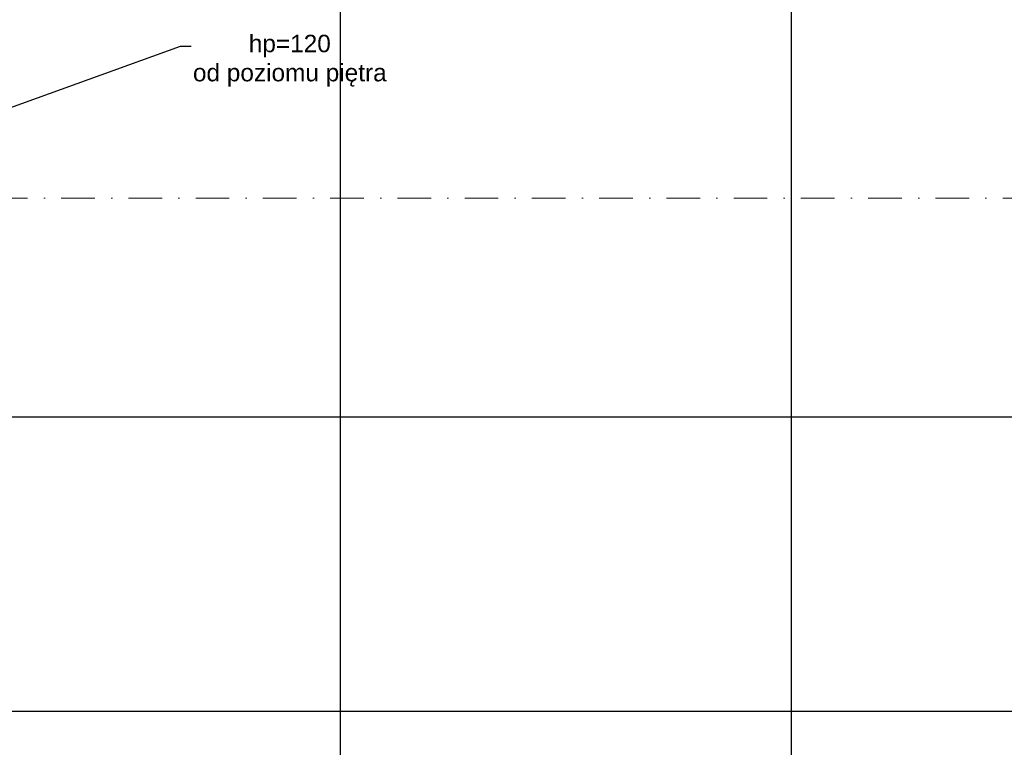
# Model space of a CAD drawing. Header units: millimetres. Extents: x -7023 to 53801, y 9849 to 33561.
# Tile 160 of 256: x 16251 to 16985, y 18370 to 18912. Entities that reach past the tile are written whole.
import ezdxf

# ---------------------------------------------------------------- set-up
doc = ezdxf.new("R2010")
doc.units = ezdxf.units.MM
doc.linetypes.add('DASHDOT', pattern=[1, 0.5, -0.25, 0, -0.25])
doc.layers.add('.IE_podklad', color=252, linetype='Continuous')
doc.styles.get("Standard").update_dxf_attribs({"font": 'arial.ttf'})

msp = doc.modelspace()

# ---------------------------------------------------------------- linework, layer by layer
at = {"layer": '.IE_podklad', "ltscale": 30}
for p, q in [((16490.26, 19963.37), (16490.26, 17874.11)), ((16826.26, 19961.54), (16826.26, 17874.11))]:
    msp.add_line(p, q, dxfattribs=at)
at = {"layer": '.IE_podklad', "linetype": 'ByBlock', "lineweight": -2}
msp.add_line((16371.17, 18891.93), (16379.17, 18891.93), dxfattribs=at)
at = {"layer": '.IE_podklad', "ltscale": 25}
for p, q in [((14357.9, 18615.68), (17656.89, 18615.68)), ((14357.9, 18396.68), (17656.89, 18396.68))]:
    msp.add_line(p, q, dxfattribs=at)
at = {"layer": '.IE_podklad', "linetype": 'ByBlock', "lineweight": -2}
msp.add_lwpolyline([(16146.32, 18810.76), (16371.17, 18891.93)], dxfattribs=at)
at = {"layer": '.IE_podklad', "linetype": 'DASHDOT', "lineweight": 13, "ltscale": 50}
msp.add_lwpolyline([(17409.59, 18778.68), (14946.79, 18778.68)], dxfattribs=at)

# ---------------------------------------------------------------- texts
at = {"layer": '.IE_podklad', "insert": (16452.67, 18900.34), "char_height": 13, "attachment_point": 2}
msp.add_mtext('\\pxqc;hp=120\\Pod poziomu piętra', dxfattribs=at)

doc.saveas('drawing.dxf')
